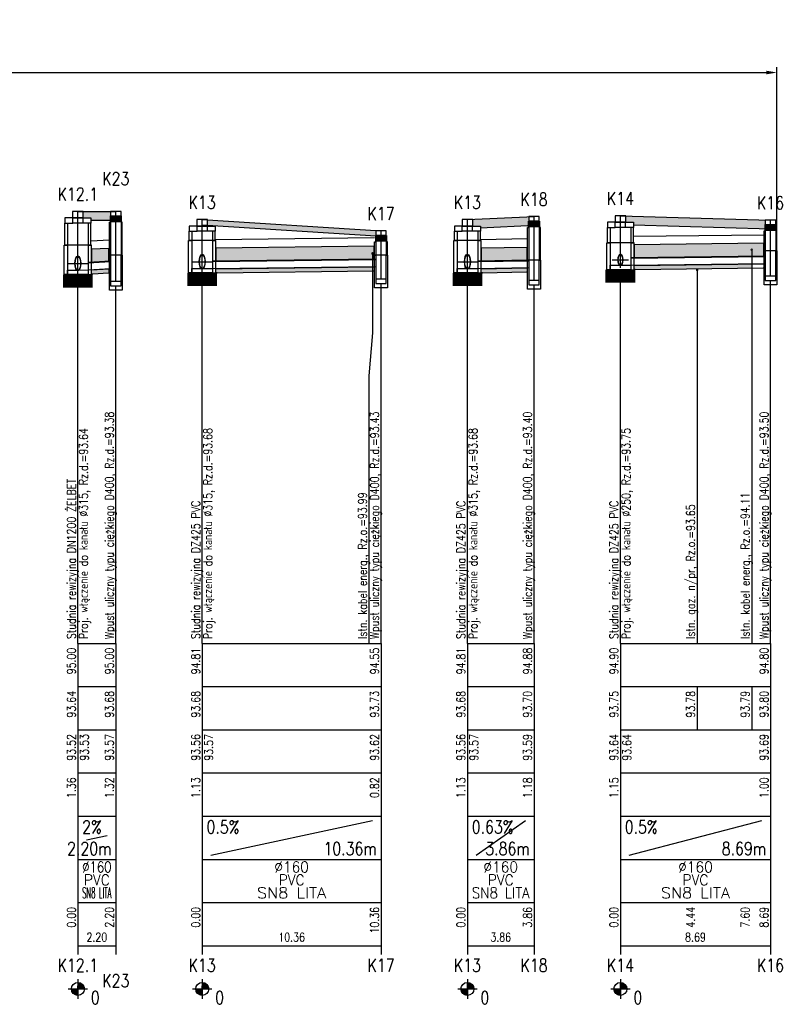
# Model space of a CAD drawing. Header units: millimetres. Extents: x 486 to 2078, y -150 to 500.
# Tile 3 of 6: x 995 to 1172, y 130 to 358. Entities that reach past the tile are written whole.
import ezdxf
from ezdxf.enums import TextEntityAlignment as Align
from ezdxf.lldxf.tags import DXFTag

# ---------------------------------------------------------------- set-up
doc = ezdxf.new("R2010")
doc.units = ezdxf.units.MM
doc.header["$LTSCALE"] = 5
doc.layers.add('__RZUTNIA', color=7, linetype='Continuous', plot=False)
for name, color, linetype in [('Liczby', 7, 'Continuous'), ('Linie_odn', 7, 'Continuous'), ('Linie_opisowe', 7, 'Continuous'), ('Linie_tabeli', 7, 'Continuous'), ('Odcinki', 34, 'Continuous'), ('Opis_PZ', 7, 'Continuous'), ('Opis_uzbr_p', 7, 'Continuous'), ('Opis_wl', 7, 'Continuous'), ('Osie', 7, 'Continuous'), ('Podsypki', 7, 'Continuous'), ('Uzbr_podz', 7, 'Continuous'), ('Wezly', 34, 'Continuous')]:
    doc.layers.add(name, color=color, linetype=linetype)
doc.styles.get("Standard").update_dxf_attribs({"font": 'arial.ttf'})
doc.styles.add('Styl13', font='simplex.shx', dxfattribs={"width": 0.8})
doc.styles.add('Styl15', font='simplex.shx', dxfattribs={"width": 0.8})
doc.styles.add('Styl17', font='simplex.shx', dxfattribs={"width": 0.8})
doc.styles.add('Styl19', font='simplex.shx', dxfattribs={"width": 0.8})
doc.styles.add('Styl2', font='simplex.shx', dxfattribs={"width": 0.8})
doc.styles.add('Styl3', font='simplex.shx', dxfattribs={"width": 0.8})
doc.styles.add('Styl4', font='simplex.shx', dxfattribs={"width": 0.8})
doc.styles.add('Styl5', font='simplex.shx', dxfattribs={"width": 0.8})
doc.styles.add('Styl6', font='simplex.shx', dxfattribs={"width": 0.8})
doc.styles.add('Styl7', font='simplex.shx', dxfattribs={"width": 0.8})
tags = doc.linetypes.add('DASHDOT', pattern=[20, 10, -5, 0, -5]).pattern_tags.tags
tags[10:11] = [DXFTag(74, 4), DXFTag(75, 0), DXFTag(340, '0'), DXFTag(46, 0.0), DXFTag(50, 0.0), DXFTag(44, 0.0), DXFTag(45, 0.0)]
tags[8:9] = [DXFTag(74, 4), DXFTag(75, 0), DXFTag(340, '0'), DXFTag(46, 0.0), DXFTag(50, 0.0), DXFTag(44, 0.0), DXFTag(45, 0.0)]
tags[6:7] = [DXFTag(74, 4), DXFTag(75, 0), DXFTag(340, '0'), DXFTag(46, 0.0), DXFTag(50, 0.0), DXFTag(44, 0.0), DXFTag(45, 0.0)]
tags[4:5] = [DXFTag(74, 4), DXFTag(75, 0), DXFTag(340, '0'), DXFTag(46, 0.0), DXFTag(50, 0.0), DXFTag(44, 0.0), DXFTag(45, 0.0)]
doc.dimstyles.new('ISO-25', dxfattribs={"dimtxt": 2.5, "dimasz": 2.5, "dimexe": 1.25, "dimexo": 0.625, "dimtad": 1, "dimtxsty": 'Standard', "dimcen": 2.5, "dimadec": 0, "dimazin": 0, "dimtfac": 1, "dimtmove": 0, "dimatfit": 3, "dimfxl": 0, "dimarcsym": 0})

# ---------------------------------------------------------------- blocks, each defined once
blk = doc.blocks.new('*D100')
at = {"layer": '__RZUTNIA', "color": 0, "lineweight": -2}
for p, q in [((587.95, 300.61), (587.95, 347.11)), ((1170.59, 300.61), (1170.59, 347.11)), ((590.45, 345.86), (1168.09, 345.86))]:
    blk.add_line(p, q, dxfattribs=at)
at = {"layer": '__RZUTNIA', "color": 0}
for points in [[(590.45, 346.28), (590.45, 345.44), (587.95, 345.86)], [(1168.09, 346.28), (1168.09, 345.44), (1170.59, 345.86)]]:
    blk.add_solid(points, dxfattribs=at)
at = {"layer": 'Defpoints', "color": 0}
for p in [(1170.59, 345.86), (587.95, 299.99), (1170.59, 299.99)]:
    blk.add_point(p, dxfattribs=at)
at = {"layer": '__RZUTNIA', "color": 0, "insert": (879.27, 348.1), "char_height": 2.5, "attachment_point": 5}
blk.add_mtext('Instalacja doziemna wewnętrzna kanalizacji deszczowej', dxfattribs=at)

msp = doc.modelspace()

# ---------------------------------------------------------------- hatches: boundary and pattern name
at = {"layer": 'Linie_tabeli'}
h = msp.add_hatch(dxfattribs=at)
h.set_pattern_fill('AR-SAND', color=3, scale=0.01)
h.set_pattern_definition([(37.5, (0, -143.25912), (-0.01600031, 0.48941324), [0, -0.38608, 0, -0.4318, 0, -0.41275]), (7.5, (0, -143.2591), (0.4495233, 0.7168251), [0, -0.20828, 0, -0.34798, 0, -0.13335]), (327.5, (-0.3124, -143.2591), (0.79099237, 0.00143718), [0, -0.127, 0, -0.4572, 0, -0.5969]), (317.5, (-0.3124, -143.2591), (0.76355645, 0.22292932), [0, -0.0635, 0, -0.29972, 0, -0.3429])])
h.paths.add_polyline_path([(586.697, 314.166), (587.939, 314.166), (581.364, 314.613), (581.364, 313.198), (583.114, 313.198), (583.114, 312.494), (584.947, 312.369), (584.947, 312.665), (586.697, 312.665)])
h.paths.add_polyline_path([(593.573, 313.698), (594.823, 313.698), (589.197, 314.08), (589.197, 312.665), (590.947, 312.665), (590.947, 311.962), (591.823, 311.902), (591.823, 312.198), (593.573, 312.198)])
h.paths.add_polyline_path([(596.073, 313.652), (596.073, 312.198), (597.823, 312.198), (597.823, 311.587), (642.91, 309.91), (642.91, 310.298), (644.66, 310.298), (644.66, 311.845)])
h.paths.add_polyline_path([(718.225, 310.662), (718.225, 311.198), (719.975, 311.198), (719.975, 312.683), (647.16, 311.813), (647.16, 310.298), (648.91, 310.298), (648.91, 309.834)])
h.paths.add_polyline_path([(781.334, 313.198), (781.334, 314.198), (780.134, 314.198), (780.134, 315.148), (721.225, 312.698), (722.475, 312.698), (722.475, 311.198), (724.225, 311.198), (724.225, 310.823)])
h.paths.add_polyline_path([(846.46, 314.063), (848.21, 314.063), (848.21, 315.515), (801.334, 313.698), (802.584, 313.698), (802.584, 312.198), (804.334, 312.198), (804.334, 311.815), (846.46, 313.447)])
h.paths.add_polyline_path([(920.6, 316.32), (920.6, 316.936), (922.35, 316.936), (922.35, 318.388), (849.462, 315.563), (850.71, 315.563), (850.71, 314.063), (852.46, 314.063), (852.46, 313.68)])
h.paths.add_polyline_path([(943.257, 318.198), (942.057, 318.198), (942.057, 319.152), (923.605, 318.436), (924.85, 318.436), (924.85, 316.936), (926.6, 316.936), (926.6, 316.553), (943.257, 317.198)])
h.paths.add_polyline_path([(988.693, 316.698), (988.693, 317.698), (987.493, 317.698), (987.493, 318.55), (963.258, 315.563), (964.507, 315.563), (964.507, 314.063), (966.257, 314.063), (966.257, 313.933)])
h.paths.add_polyline_path([(1016.281, 313.698), (1009.943, 313.698), (1009.943, 312.198), (1011.693, 312.198), (1011.693, 311.698), (1017.481, 311.698), (1017.481, 312.698), (1016.281, 312.698)])
h.paths.add_polyline_path([(1038.731, 311.72), (1038.731, 310.521), (1078.904, 307.999), (1078.904, 308.198), (1077.703, 308.198), (1077.703, 309.274)])
h.paths.add_polyline_path([(1114.33, 311.498), (1113.129, 311.498), (1113.129, 312.444), (1098.904, 311.798), (1100.153, 311.798), (1100.153, 310.298), (1101.904, 310.298), (1101.904, 309.934), (1114.33, 310.498)])
h.paths.add_polyline_path([(1135.579, 312.662), (1135.579, 311.198), (1137.33, 311.198), (1137.33, 310.612), (1169.089, 309.698), (1169.089, 310.698), (1167.889, 310.698), (1167.889, 311.733)])
h = msp.add_hatch(dxfattribs=at)
h.set_pattern_fill('AR-SAND', scale=0.02)
h.set_pattern_definition([(37.5, (0, -143.2591), (-0.03200063, 0.97882647), [0, -0.77216, 0, -0.8636, 0, -0.8255]), (7.5, (0, -143.2591), (0.8990466, 1.4336502), [0, -0.41656, 0, -0.69596, 0, -0.2667]), (327.5, (-0.6248, -143.2591), (1.58198474, 0.00287437), [0, -0.254, 0, -0.9144, 0, -1.1938]), (317.5, (-0.6248, -143.2591), (1.5271129, 0.4458586), [0, -0.127, 0, -0.59944, 0, -0.6858])])
h.paths.add_polyline_path([(584.397, 306.326), (583.282, 306.317), (583.282, 303.318), (584.397, 303.327)])
h.paths.add_polyline_path([(591.655, 306.38), (591.115, 306.376), (591.115, 303.377), (591.655, 303.381)])
h.paths.add_polyline_path([(642.743, 306.763), (597.991, 306.428), (597.991, 305.898), (597.991, 305.898), (597.991, 303.428), (642.743, 303.763), (642.743, 303.764), (597.991, 303.428), (597.991, 303.271), (643.51, 303.612), (643.51, 303.769), (642.743, 303.764), (642.743, 303.763), (597.991, 303.428), (597.991, 303.428), (642.743, 303.764)])
h.paths.add_polyline_path([(642.743, 300.299), (597.991, 299.963), (597.991, 299.097), (598.279, 299.097), (598.279, 298.963), (642.455, 299.299), (642.455, 299.48), (642.743, 299.48)])
h.paths.add_polyline_path([(717.769, 300.076), (717.769, 300.233), (718.057, 300.233), (718.057, 301.076), (649.078, 300.386), (649.078, 299.48), (649.366, 299.48), (649.366, 299.386)])
h.paths.add_polyline_path([(718.057, 306.826), (649.078, 306.136), (649.078, 303.137), (718.057, 303.827)])
h.paths.add_polyline_path([(779.75, 306.827), (724.393, 305.962), (724.393, 302.962), (779.75, 303.827)])
h.paths.add_polyline_path([(770.794, 301.927), (724.393, 301.202), (724.393, 300.233), (724.681, 300.233), (724.681, 300.202), (770.794, 300.929)])
h.paths.add_polyline_path([(779.75, 302.067), (770.794, 301.927), (770.794, 300.929), (779.606, 301.067), (779.75, 301.067)])
h.paths.add_polyline_path([(846.004, 300.121), (846.004, 300.3), (846.292, 300.3), (846.292, 301.121), (804.502, 300.077), (804.502, 300.076), (846.292, 301.121), (846.292, 301.221), (804.502, 300.177), (804.502, 300.077), (846.292, 301.121), (846.292, 301.121), (804.502, 300.076), (804.502, 299.097), (804.79, 299.097), (804.79, 299.076)])
h.paths.add_polyline_path([(846.292, 306.321), (804.502, 305.276), (804.502, 302.277), (846.292, 303.321), (846.292, 303.321), (804.502, 302.276), (804.502, 302.177), (846.292, 303.221), (846.292, 303.321), (804.502, 302.277), (804.502, 302.276), (846.292, 303.321)])
h.paths.add_polyline_path([(920.432, 307.754), (852.628, 306.059), (852.628, 303.06), (920.432, 304.754), (920.432, 304.754), (852.628, 303.059), (852.628, 302.98), (921.2, 304.693), (921.2, 304.773), (852.628, 303.06), (852.628, 303.059), (920.432, 304.754)])
h.paths.add_polyline_path([(884.934, 302.107), (852.628, 301.299), (852.628, 300.3), (852.955, 300.3), (884.934, 301.107)])
h.paths.add_polyline_path([(904.134, 302.587), (884.934, 302.107), (884.934, 301.107), (904.134, 301.591)])
h.paths.add_polyline_path([(914.654, 302.85), (904.134, 302.587), (904.134, 301.591), (914.654, 301.856)])
h.paths.add_polyline_path([(920.432, 302.994), (914.654, 302.85), (914.654, 301.856), (920.144, 301.994), (920.144, 302.153), (920.432, 302.153)])
h.paths.add_polyline_path([(935.334, 303.367), (926.768, 303.152), (926.768, 302.153), (927.095, 302.153), (935.334, 302.366)])
h.paths.add_polyline_path([(941.673, 303.525), (935.334, 303.367), (935.334, 302.366), (941.529, 302.525), (941.673, 302.525)])
h.paths.add_polyline_path([(941.673, 308.285), (935.334, 308.127), (935.334, 305.127), (941.673, 305.286)])
h.paths.add_polyline_path([(935.334, 308.127), (926.768, 307.912), (926.768, 304.913), (935.334, 305.127)])
h.paths.add_polyline_path([(970.257, 306.68), (966.425, 306.297), (966.425, 303.297), (970.257, 303.68)])
h.paths.add_polyline_path([(987.109, 308.365), (970.257, 306.68), (970.257, 303.68), (987.109, 305.365)])
h.paths.add_polyline_path([(986.965, 302.605), (987.109, 302.605), (987.109, 303.605), (970.257, 301.92), (970.257, 300.899)])
h.paths.add_polyline_path([(970.257, 300.899), (970.257, 301.92), (966.425, 301.537), (966.425, 300.537), (966.713, 300.537)])
h.paths.add_polyline_path([(1015.897, 305.137), (1011.861, 304.935), (1011.861, 301.936), (1015.897, 302.137), (1015.897, 302.137), (1011.861, 301.935), (1011.861, 301.856), (1015.981, 302.061), (1015.981, 302.141), (1011.861, 301.936), (1011.861, 301.935), (1015.897, 302.137)])
h.paths.add_polyline_path([(1015.897, 300.377), (1011.861, 300.176), (1011.861, 300.175), (1015.897, 300.377), (1015.981, 300.381), (1015.981, 300.461), (1011.861, 300.256), (1011.861, 300.176), (1015.897, 300.377), (1015.897, 300.377), (1011.861, 300.175), (1011.861, 299.175), (1012.149, 299.175), (1015.753, 299.377), (1015.897, 299.377)])
h.paths.add_polyline_path([(1077.32, 305.658), (1040.649, 305.199), (1040.649, 302.2), (1077.32, 302.658)])
h.paths.add_polyline_path([(1076.921, 300.893), (1040.649, 300.439), (1040.649, 299.48), (1040.937, 299.48), (1040.937, 299.439), (1076.921, 299.895)])
h.paths.add_polyline_path([(1112.745, 305.376), (1102.072, 305.209), (1102.072, 302.209), (1112.745, 302.376)])
h.paths.add_polyline_path([(1112.745, 300.616), (1102.072, 300.449), (1102.072, 299.48), (1102.36, 299.48), (1102.36, 299.449), (1112.601, 299.616), (1112.745, 299.616)])
h.paths.add_polyline_path([(1164.73, 301.533), (1137.497, 301.193), (1137.497, 301.192), (1164.73, 301.534), (1164.73, 301.613), (1137.497, 301.273), (1137.497, 301.193), (1164.73, 301.533), (1164.73, 301.534), (1137.497, 301.192), (1137.497, 300.233), (1137.785, 300.233), (1137.785, 300.192), (1164.73, 300.535)])
edge = h.paths.add_edge_path()
edge.add_line((1167.505, 306.328), (1137.497, 305.953))
edge.add_line((1137.497, 305.953), (1137.497, 302.953))
edge.add_line((1137.497, 302.953), (1164.73, 303.294))
edge.add_line((1164.73, 303.294), (1164.73, 304.548))
edge.add_ellipse((1164.73, 304.798), major_axis=(0, -0.25), ratio=0.4, start_angle=0, end_angle=360)
edge.add_line((1164.73, 304.528), (1164.73, 303.294))
edge.add_line((1164.73, 303.294), (1167.505, 303.328))
edge.add_line((1167.505, 303.328), (1167.505, 306.328))

# ---------------------------------------------------------------- linework, layer by layer
at = {"layer": 'Liczby'}
for p, q in [((1007.421, 132.903), (1009.965, 134.493)), ((1007.48, 132.816), (1009.907, 134.58)), ((1007.544, 132.734), (1009.842, 134.662)), ((1007.614, 132.656), (1009.772, 134.74)), ((1007.689, 132.583), (1009.697, 134.813)), ((1007.77, 132.516), (1009.617, 134.88)), ((1007.854, 132.454), (1009.532, 134.942)), ((1007.943, 132.399), (1009.443, 134.997)), ((1008.036, 132.35), (1009.351, 135.046)), ((1008.131, 132.307), (1009.255, 135.089)), ((1008.23, 132.271), (1009.157, 135.125)), ((1008.33, 132.243), (1009.056, 135.153)), ((1008.433, 132.221), (1008.954, 135.175)), ((1008.536, 132.206), (1008.85, 135.19)), ((1008.641, 132.199), (1008.745, 135.197)), ((1008.693, 135.948), (1008.693, 131.448)), ((1036.209, 132.903), (1038.753, 134.493)), ((1036.268, 132.816), (1038.695, 134.58)), ((1036.332, 132.734), (1038.63, 134.662)), ((1036.402, 132.656), (1038.56, 134.74)), ((1036.478, 132.583), (1038.485, 134.813)), ((1036.558, 132.516), (1038.405, 134.88)), ((1036.642, 132.454), (1038.32, 134.942)), ((1036.731, 132.399), (1038.231, 134.997)), ((1036.824, 132.35), (1038.139, 135.046)), ((1036.919, 132.307), (1038.043, 135.089)), ((1037.018, 132.271), (1037.945, 135.125)), ((1037.118, 132.243), (1037.844, 135.153)), ((1037.221, 132.221), (1037.742, 135.175)), ((1037.324, 132.206), (1037.638, 135.19)), ((1037.429, 132.199), (1037.534, 135.197)), ((1037.481, 135.948), (1037.481, 131.448)), ((1097.632, 132.903), (1100.176, 134.493)), ((1097.69, 132.816), (1100.117, 134.58)), ((1097.755, 132.734), (1100.053, 134.662)), ((1097.825, 132.656), (1099.983, 134.74)), ((1097.9, 132.583), (1099.907, 134.813)), ((1097.98, 132.516), (1099.827, 134.88)), ((1098.065, 132.454), (1099.743, 134.942)), ((1098.154, 132.399), (1099.654, 134.997)), ((1098.246, 132.35), (1099.561, 135.046)), ((1098.342, 132.307), (1099.466, 135.089)), ((1098.44, 132.271), (1099.367, 135.125)), ((1098.541, 132.243), (1099.267, 135.153)), ((1098.643, 132.221), (1099.164, 135.175)), ((1098.747, 132.206), (1099.061, 135.19)), ((1098.851, 132.199), (1098.956, 135.197)), ((1098.904, 135.948), (1098.904, 131.448)), ((1133.057, 132.903), (1135.602, 134.493)), ((1133.116, 132.816), (1135.543, 134.58)), ((1133.18, 132.734), (1135.479, 134.662)), ((1133.25, 132.656), (1135.409, 134.74)), ((1133.326, 132.583), (1135.333, 134.813)), ((1133.406, 132.516), (1135.253, 134.88)), ((1133.491, 132.454), (1135.168, 134.942)), ((1133.58, 132.399), (1135.08, 134.997)), ((1133.672, 132.35), (1134.987, 135.046)), ((1133.768, 132.307), (1134.891, 135.089)), ((1133.866, 132.271), (1134.793, 135.125)), ((1133.967, 132.243), (1134.692, 135.153)), ((1134.069, 132.221), (1134.59, 135.175)), ((1134.173, 132.206), (1134.486, 135.19)), ((1134.277, 132.199), (1134.382, 135.197)), ((1134.33, 135.948), (1134.33, 131.448)), ((1006.443, 133.698), (1010.943, 133.698)), ((1007.197, 133.593), (1010.189, 133.803)), ((1007.208, 133.489), (1010.178, 133.907)), ((1007.226, 133.386), (1010.16, 134.01)), ((1007.251, 133.285), (1010.135, 134.111)), ((1007.284, 133.185), (1010.103, 134.211)), ((1007.323, 133.088), (1010.063, 134.308)), ((1007.369, 132.994), (1010.018, 134.402)), ((1035.231, 133.698), (1039.731, 133.698)), ((1035.985, 133.593), (1038.978, 133.803)), ((1035.996, 133.489), (1038.967, 133.907)), ((1036.014, 133.386), (1038.948, 134.01)), ((1036.039, 133.285), (1038.923, 134.111)), ((1036.072, 133.185), (1038.891, 134.211)), ((1036.111, 133.088), (1038.852, 134.308)), ((1036.157, 132.994), (1038.806, 134.402)), ((1096.654, 133.698), (1101.154, 133.698)), ((1097.407, 133.593), (1100.4, 133.803)), ((1097.418, 133.489), (1100.389, 133.907)), ((1097.437, 133.386), (1100.371, 134.01)), ((1097.462, 133.285), (1100.346, 134.111)), ((1097.494, 133.185), (1100.313, 134.211)), ((1097.533, 133.088), (1100.274, 134.308)), ((1097.579, 132.994), (1100.228, 134.402)), ((1132.08, 133.698), (1136.58, 133.698)), ((1132.833, 133.593), (1135.826, 133.803)), ((1132.844, 133.489), (1135.815, 133.907)), ((1132.862, 133.386), (1135.797, 134.01)), ((1132.888, 133.285), (1135.771, 134.111)), ((1132.92, 133.185), (1135.739, 134.211)), ((1132.959, 133.088), (1135.7, 134.308)), ((1133.005, 132.994), (1135.654, 134.402))]:
    msp.add_line(p, q, dxfattribs=at)
for centre in [(1008.693, 133.698), (1037.481, 133.698), (1098.903, 133.698), (1134.329, 133.698)]:
    msp.add_circle(centre, 1.5, dxfattribs=at)
at = {"layer": 'Linie_odn'}
for points in [[(1008.693, 213.698), (1008.693, 299.079)], [(1037.481, 213.698), (1037.481, 299.462)], [(1098.904, 213.698), (1098.904, 299.462)], [(1134.33, 213.698), (1134.33, 300.209)], [(1017.481, 213.698), (1017.481, 296.498)], [(1078.904, 213.698), (1078.904, 296.998)], [(1114.33, 213.698), (1114.33, 296.698)], [(1169.089, 213.698), (1169.089, 297.698)]]:
    msp.add_lwpolyline(points, dxfattribs=at)
at = {"layer": 'Linie_opisowe', "color": 1}
msp.add_line((1164.73, 304.798), (1164.73, 213.698), dxfattribs=at)
at = {"layer": 'Linie_opisowe', "color": 2}
msp.add_line((1152.09, 300.198), (1152.09, 213.698), dxfattribs=at)
at = {"layer": 'Linie_opisowe', "color": 1}
msp.add_lwpolyline([(1076.921, 303.722), (1076.921, 285.618), (1076.104, 275.618), (1076.104, 213.698)], dxfattribs=at)
msp.add_ellipse((1076.921, 303.972), major_axis=(0, -0.25), ratio=0.4, dxfattribs=at)
at = {"layer": 'Linie_tabeli', "color": 3, "linetype": 'DASHDOT', "ltscale": 0.09}
for p, q in [((1137.329, 307.951), (1167.589, 308.323)), ((1011.693, 306.927), (1015.981, 307.144)), ((1040.481, 307.197), (1077.403, 307.684)), ((1101.903, 307.206), (1112.829, 307.4))]:
    msp.add_line(p, q, dxfattribs=at)
at = {"layer": 'Linie_tabeli'}
for p, q in [((1008.693, 213.698), (1017.481, 213.698)), ((1008.693, 213.698), (1008.693, 143.698)), ((1008.693, 213.698), (1008.693, 173.698)), ((1017.481, 213.698), (1017.481, 143.698)), ((1017.481, 213.698), (1017.481, 173.698)), ((1037.481, 213.698), (1078.904, 213.698)), ((1037.481, 213.698), (1037.481, 143.698)), ((1037.481, 213.698), (1037.481, 173.698)), ((1078.904, 213.698), (1078.904, 143.698)), ((1078.904, 213.698), (1078.904, 173.698)), ((1098.904, 213.698), (1114.33, 213.698)), ((1098.904, 213.698), (1098.904, 143.698)), ((1098.904, 213.698), (1098.904, 173.698)), ((1114.33, 213.698), (1114.33, 143.698)), ((1114.33, 213.698), (1114.33, 173.698)), ((1134.33, 213.698), (1169.089, 213.698)), ((1134.33, 213.698), (1134.33, 143.698)), ((1134.33, 213.698), (1134.33, 173.698)), ((1169.089, 213.698), (1169.089, 143.698)), ((1169.089, 213.698), (1169.089, 173.698)), ((1008.693, 203.698), (1017.481, 203.698)), ((1037.481, 203.698), (1078.904, 203.698)), ((1098.904, 203.698), (1114.33, 203.698)), ((1134.33, 203.698), (1169.089, 203.698)), ((1152.09, 203.698), (1152.09, 193.698)), ((1164.73, 203.698), (1164.73, 193.698)), ((1008.693, 193.698), (1017.481, 193.698)), ((1037.481, 193.698), (1078.904, 193.698)), ((1098.904, 193.698), (1114.33, 193.698)), ((1134.33, 193.698), (1169.089, 193.698)), ((1008.693, 183.698), (1017.481, 183.698)), ((1037.481, 183.698), (1078.904, 183.698)), ((1098.904, 183.698), (1114.33, 183.698)), ((1134.33, 183.698), (1169.089, 183.698)), ((1008.693, 173.698), (1017.481, 173.698)), ((1008.693, 173.698), (1008.693, 163.698)), ((1017.481, 173.698), (1017.481, 163.698)), ((1037.481, 173.698), (1078.904, 173.698)), ((1037.481, 173.698), (1037.481, 163.698)), ((1078.904, 173.698), (1078.904, 163.698)), ((1098.904, 173.698), (1114.33, 173.698)), ((1098.904, 173.698), (1098.904, 163.698)), ((1114.33, 173.698), (1114.33, 163.698)), ((1134.33, 173.698), (1169.089, 173.698)), ((1134.33, 173.698), (1134.33, 163.698)), ((1169.089, 173.698), (1169.089, 163.698)), ((1039.481, 164.698), (1076.904, 172.698)), ((1100.904, 164.698), (1112.33, 172.698)), ((1136.33, 164.698), (1167.089, 172.698)), ((1010.693, 168.198), (1015.481, 169.198)), ((1008.693, 163.698), (1017.481, 163.698)), ((1017.481, 163.698), (1017.481, 153.698)), ((1037.481, 163.698), (1078.904, 163.698)), ((1078.904, 163.698), (1078.904, 153.698)), ((1098.904, 163.698), (1114.33, 163.698)), ((1114.33, 163.698), (1114.33, 153.698)), ((1134.33, 163.698), (1169.089, 163.698)), ((1169.089, 163.698), (1169.089, 153.698)), ((1008.693, 153.698), (1017.481, 153.698)), ((1008.693, 153.698), (1008.693, 141.698)), ((1017.481, 153.698), (1017.481, 141.698)), ((1037.481, 153.698), (1078.904, 153.698)), ((1037.481, 153.698), (1037.481, 141.698)), ((1078.904, 153.698), (1078.904, 141.698)), ((1098.904, 153.698), (1114.33, 153.698)), ((1098.904, 153.698), (1098.904, 141.698)), ((1114.33, 153.698), (1114.33, 141.698)), ((1134.33, 153.698), (1169.089, 153.698)), ((1134.33, 153.698), (1134.33, 141.698)), ((1169.089, 153.698), (1169.089, 141.698)), ((1008.693, 143.698), (1017.481, 143.698)), ((1037.481, 143.698), (1078.904, 143.698)), ((1098.904, 143.698), (1114.33, 143.698)), ((1134.33, 143.698), (1169.089, 143.698))]:
    msp.add_line(p, q, dxfattribs=at)
at = {"layer": 'Linie_tabeli', "color": 3}
for points in [[(1008.693, 313.698), (1017.481, 313.698)], [(1098.904, 311.798), (1114.33, 312.498)], [(1134.33, 312.698), (1169.089, 311.698)], [(1011.693, 311.698), (1017.481, 311.698)], [(1037.481, 311.798), (1078.904, 309.198)], [(1037.481, 310.599), (1078.904, 307.999)], [(1101.904, 309.934), (1114.33, 310.498)], [(1137.33, 310.612), (1169.089, 309.698)]]:
    msp.add_lwpolyline(points, dxfattribs=at)
at = {"layer": 'Odcinki'}
for points in [[(1136.73, 302.863), (1167.889, 303.252), (1167.889, 303.332), (1136.73, 302.943)], [(1011.093, 301.817), (1016.281, 302.076), (1016.281, 302.156), (1011.093, 301.897)], [(1039.881, 302.11), (1077.704, 302.583), (1077.704, 302.663), (1039.881, 302.19)], [(1039.881, 300.51), (1077.704, 300.983), (1077.704, 300.903), (1039.881, 300.43)], [(1101.304, 302.117), (1113.13, 302.302), (1113.13, 302.382), (1101.304, 302.197)], [(1136.73, 301.263), (1167.889, 301.652), (1167.889, 301.572), (1136.73, 301.183)], [(1011.093, 300.217), (1016.281, 300.476), (1016.281, 300.396), (1011.093, 300.137)], [(1101.304, 300.517), (1113.13, 300.702), (1113.13, 300.622), (1101.304, 300.437)]]:
    msp.add_lwpolyline(points, close=True, dxfattribs=at)
at = {"layer": 'Opis_wl'}
for centre, major_axis, ratio in [((1008.693, 301.672), (0, -1.733), 0.4000001), ((1008.693, 301.672), (0, -1.575), 0.4), ((1037.481, 302.055), (0, -1.733), 0.4000001), ((1037.481, 302.055), (0, -1.575), 0.4), ((1098.904, 302.055), (0, -1.733), 0.4000001), ((1098.904, 302.055), (0, -1.575), 0.4), ((1134.33, 302.483), (0, -1.375), 0.4), ((1134.33, 302.483), (0, -1.25), 0.4)]:
    msp.add_ellipse(centre, major_axis=major_axis, ratio=ratio, dxfattribs=at)
at = {"layer": 'Osie'}
for p, q in [((1008.693, 300.097), (1008.693, 313.698)), ((1017.481, 297.498), (1017.481, 313.698)), ((1114.33, 297.698), (1114.33, 312.498)), ((1134.33, 301.233), (1134.33, 312.698)), ((1037.481, 300.48), (1037.481, 311.798)), ((1098.904, 300.48), (1098.904, 311.798)), ((1169.089, 298.698), (1169.089, 311.698)), ((1078.904, 297.998), (1078.904, 309.198)), ((1008.693, 299.309), (1008.693, 304.034)), ((1037.481, 299.692), (1037.481, 304.417)), ((1098.904, 299.692), (1098.904, 304.417)), ((1134.33, 300.608), (1134.33, 304.358)), ((1006.331, 301.672), (1011.056, 301.672)), ((1035.119, 302.055), (1039.844, 302.055)), ((1096.541, 302.055), (1101.266, 302.055)), ((1132.455, 302.483), (1136.205, 302.483))]:
    msp.add_line(p, q, dxfattribs=at)
at = {"layer": 'Osie', "color": 2}
for p, q in [((1151.85, 300.198), (1152.33, 300.198)), ((1152.09, 299.958), (1152.09, 300.438))]:
    msp.add_line(p, q, dxfattribs=at)
at = {"layer": 'Podsypki'}
for points in [[(1040.649, 302.199), (1077.32, 302.658), (1077.32, 305.658), (1040.649, 305.199)], [(1137.497, 302.953), (1167.505, 303.328), (1167.505, 306.328), (1137.497, 305.953)], [(1011.861, 301.935), (1015.897, 302.137), (1015.897, 305.137), (1011.861, 304.935)], [(1102.072, 302.209), (1112.745, 302.376), (1112.745, 305.376), (1102.072, 305.209)], [(1040.649, 300.439), (1077.32, 300.898), (1077.32, 299.898), (1077.176, 299.898), (1077.176, 299.898), (1040.937, 299.439), (1040.937, 299.48), (1040.649, 299.48)], [(1137.497, 301.192), (1167.505, 301.568), (1167.505, 300.568), (1167.361, 300.568), (1167.361, 300.568), (1137.785, 300.192), (1137.785, 300.233), (1137.497, 300.233)], [(1011.861, 300.175), (1015.897, 300.377), (1015.897, 299.377), (1015.753, 299.377), (1015.753, 299.377), (1012.149, 299.175), (1012.149, 299.175), (1011.861, 299.175)], [(1102.072, 300.449), (1112.745, 300.616), (1112.745, 299.616), (1112.601, 299.616), (1112.601, 299.616), (1102.36, 299.449), (1102.36, 299.48), (1102.072, 299.48)]]:
    msp.add_lwpolyline(points, close=True, dxfattribs=at)
at = {"layer": 'Uzbr_podz', "color": 1}
msp.add_ellipse((1164.73, 304.798), major_axis=(0, -0.25), ratio=0.4, dxfattribs=at)
at = {"layer": 'Uzbr_podz', "color": 2}
for major_axis, ratio in [((0, -0.168), 0.3988095), ((0, -0.16), 0.4)]:
    msp.add_ellipse((1152.09, 300.198), major_axis=major_axis, ratio=ratio, dxfattribs=at)
at = {"layer": 'Wezly'}
for p, q in [((1009.893, 312.198), (1007.493, 312.198)), ((1009.893, 310.998), (1007.493, 310.998)), ((1038.681, 310.298), (1036.281, 310.298)), ((1100.104, 310.298), (1097.704, 310.298)), ((1135.53, 311.198), (1133.13, 311.198)), ((1038.681, 309.098), (1036.281, 309.098)), ((1100.104, 309.098), (1097.704, 309.098)), ((1135.53, 309.998), (1133.13, 309.998)), ((1011.333, 305.898), (1006.053, 305.898)), ((1040.121, 306.998), (1034.841, 306.998)), ((1101.544, 306.998), (1096.264, 306.998)), ((1136.97, 306.398), (1131.69, 306.398)), ((1018.681, 303.598), (1016.281, 303.598)), ((1080.104, 303.598), (1077.704, 303.598)), ((1170.289, 304.598), (1167.889, 304.598)), ((1115.53, 302.398), (1113.13, 302.398))]:
    msp.add_line(p, q, dxfattribs=at)
for points in [[(1007.443, 312.198), (1009.943, 312.198), (1009.943, 313.698), (1007.443, 313.698)], [(1016.281, 312.698), (1018.681, 312.698), (1018.681, 313.698), (1016.281, 313.698)], [(1113.129, 311.498), (1115.529, 311.498), (1115.529, 312.498), (1113.129, 312.498)], [(1133.079, 311.198), (1135.579, 311.198), (1135.579, 312.698), (1133.079, 312.698)], [(1007.493, 312.198), (1005.693, 312.198), (1005.693, 310.998), (1007.493, 310.998)], [(1006.293, 305.898), (1005.693, 305.898), (1005.693, 310.998), (1006.293, 310.998)], [(1009.893, 312.198), (1011.693, 312.198), (1011.693, 310.998), (1009.893, 310.998)], [(1011.093, 305.898), (1011.693, 305.898), (1011.693, 310.998), (1011.093, 310.998)], [(1016.281, 303.598), (1015.981, 303.598), (1015.981, 311.198), (1016.281, 311.198)], [(1018.681, 303.598), (1018.981, 303.598), (1018.981, 311.198), (1018.681, 311.198)], [(1036.281, 310.298), (1034.481, 310.298), (1034.481, 309.098), (1036.281, 309.098)], [(1036.231, 310.298), (1038.731, 310.298), (1038.731, 311.798), (1036.231, 311.798)], [(1038.681, 310.298), (1040.481, 310.298), (1040.481, 309.098), (1038.681, 309.098)], [(1097.704, 310.298), (1095.904, 310.298), (1095.904, 309.098), (1097.704, 309.098)], [(1097.653, 310.298), (1100.153, 310.298), (1100.153, 311.798), (1097.653, 311.798)], [(1100.104, 310.298), (1101.904, 310.298), (1101.904, 309.098), (1100.104, 309.098)], [(1133.13, 311.198), (1131.33, 311.198), (1131.33, 309.998), (1133.13, 309.998)], [(1135.53, 311.198), (1137.33, 311.198), (1137.33, 309.998), (1135.53, 309.998)], [(1167.889, 310.698), (1170.289, 310.698), (1170.289, 311.698), (1167.889, 311.698)], [(1035.081, 306.998), (1034.481, 306.998), (1034.481, 309.098), (1035.081, 309.098)], [(1039.881, 306.998), (1040.481, 306.998), (1040.481, 309.098), (1039.881, 309.098)], [(1077.703, 308.198), (1080.103, 308.198), (1080.103, 309.198), (1077.703, 309.198)], [(1096.503, 306.998), (1095.903, 306.998), (1095.903, 309.098), (1096.503, 309.098)], [(1101.303, 306.998), (1101.903, 306.998), (1101.903, 309.098), (1101.303, 309.098)], [(1113.129, 302.398), (1112.829, 302.398), (1112.829, 309.998), (1113.129, 309.998)], [(1115.529, 302.398), (1115.829, 302.398), (1115.829, 309.998), (1115.529, 309.998)], [(1131.929, 306.398), (1131.329, 306.398), (1131.329, 309.998), (1131.929, 309.998)], [(1136.729, 306.398), (1137.329, 306.398), (1137.329, 309.998), (1136.729, 309.998)], [(1167.889, 304.598), (1167.589, 304.598), (1167.589, 309.198), (1167.889, 309.198)], [(1170.289, 304.598), (1170.589, 304.598), (1170.589, 309.198), (1170.289, 309.198)], [(1006.293, 299.079), (1005.525, 299.079), (1005.525, 305.898), (1006.293, 305.898)], [(1011.093, 299.079), (1011.861, 299.079), (1011.861, 305.898), (1011.093, 305.898)], [(1035.081, 299.462), (1034.313, 299.462), (1034.313, 306.998), (1035.081, 306.998)], [(1039.881, 299.462), (1040.649, 299.462), (1040.649, 306.998), (1039.881, 306.998)], [(1077.703, 303.598), (1077.403, 303.598), (1077.403, 306.698), (1077.703, 306.698)], [(1080.103, 303.598), (1080.403, 303.598), (1080.403, 306.698), (1080.103, 306.698)], [(1096.503, 299.462), (1095.735, 299.462), (1095.735, 306.998), (1096.503, 306.998)], [(1101.303, 299.462), (1102.071, 299.462), (1102.071, 306.998), (1101.303, 306.998)], [(1131.929, 300.209), (1131.161, 300.209), (1131.161, 306.398), (1131.929, 306.398)], [(1136.729, 300.209), (1137.497, 300.209), (1137.497, 306.398), (1136.729, 306.398)], [(1017.481, 296.498), (1018.681, 296.498), (1018.681, 303.598), (1018.781, 303.598), (1018.981, 303.598), (1018.981, 295.498), (1017.481, 295.498), (1017.481, 295.498), (1015.981, 295.498), (1015.981, 303.598), (1016.181, 303.598), (1016.281, 303.598), (1016.281, 296.498)], [(1078.904, 296.998), (1080.104, 296.998), (1080.104, 303.598), (1080.204, 303.598), (1080.404, 303.598), (1080.404, 295.998), (1078.904, 295.998), (1078.904, 295.998), (1077.404, 295.998), (1077.404, 303.598), (1077.604, 303.598), (1077.704, 303.598), (1077.704, 296.998)], [(1169.089, 297.698), (1170.289, 297.698), (1170.289, 304.598), (1170.389, 304.598), (1170.589, 304.598), (1170.589, 296.698), (1169.089, 296.698), (1169.089, 296.698), (1167.589, 296.698), (1167.589, 304.598), (1167.789, 304.598), (1167.889, 304.598), (1167.889, 297.698)], [(1114.33, 296.698), (1115.53, 296.698), (1115.53, 302.398), (1115.63, 302.398), (1115.83, 302.398), (1115.83, 295.698), (1114.33, 295.698), (1114.33, 295.698), (1112.83, 295.698), (1112.83, 302.398), (1113.03, 302.398), (1113.13, 302.398), (1113.13, 296.698)], [(1134.33, 300.209), (1131.93, 300.209), (1131.93, 301.233), (1134.33, 301.233), (1136.73, 301.263), (1136.73, 300.209)], [(1008.693, 299.079), (1006.293, 299.079), (1006.293, 300.097), (1008.693, 300.097), (1011.093, 300.217), (1011.093, 299.079)], [(1037.481, 299.462), (1035.081, 299.462), (1035.081, 300.48), (1037.481, 300.48), (1039.881, 300.51), (1039.881, 299.462)], [(1098.904, 299.462), (1096.504, 299.462), (1096.504, 300.48), (1098.904, 300.48), (1101.304, 300.517), (1101.304, 299.462)], [(1167.889, 297.698), (1170.289, 297.698), (1170.289, 298.698), (1167.889, 298.698)], [(1016.281, 296.498), (1018.681, 296.498), (1018.681, 297.498), (1016.281, 297.498)], [(1077.703, 296.998), (1080.103, 296.998), (1080.103, 297.998), (1077.703, 297.998)], [(1113.129, 296.698), (1115.529, 296.698), (1115.529, 297.698), (1113.129, 297.698)]]:
    msp.add_lwpolyline(points, close=True, dxfattribs=at)
for points, const_width in [([(1016.041, 311.948), (1018.921, 311.948)], 1.5), ([(1112.89, 310.748), (1115.77, 310.748)], 1.5), ([(1167.649, 309.948), (1170.529, 309.948)], 1.5), ([(1077.464, 307.448), (1080.344, 307.448)], 1.5), ([(1005.237, 298.079), (1012.149, 298.079)], 2), ([(1034.025, 298.462), (1040.937, 298.462)], 2), ([(1095.448, 298.462), (1102.36, 298.462)], 2), ([(1130.874, 299.209), (1137.786, 299.209)], 2), ([(1005.237, 296.579), (1012.149, 296.579)], 1), ([(1034.025, 296.962), (1040.937, 296.962)], 1), ([(1095.448, 296.962), (1102.36, 296.962)], 1), ([(1130.874, 297.709), (1137.786, 297.709)], 1)]:
    msp.add_lwpolyline(points, dxfattribs=dict(at, const_width=const_width))

# ---------------------------------------------------------------- texts
at = {"layer": 'Liczby', "width": 0.8}
for s, height, style, p in [('K23', 3, 'Styl13', (1017.481, 319.798)), ('K12.1', 3, 'Styl13', (1008.693, 316.198)), ('K13', 3, 'Styl13', (1037.481, 314.298)), ('K13', 3, 'Styl13', (1098.904, 314.298)), ('K18', 3, 'Styl13', (1114.33, 314.998)), ('K14', 3, 'Styl13', (1134.33, 315.198)), ('K16', 3, 'Styl13', (1169.089, 314.198)), ('K17', 3, 'Styl13', (1078.904, 311.698)), ('2.20', 2, 'Styl6', (1013.087, 144.698)), ('10.36', 2, 'Styl6', (1058.192, 144.698)), ('3.86', 2, 'Styl6', (1106.617, 144.698)), ('8.69', 2, 'Styl6', (1151.709, 144.698)), ('K12.1', 3, 'Styl13', (1008.693, 137.698)), ('K13', 3, 'Styl13', (1037.481, 137.698)), ('K17', 3, 'Styl13', (1078.904, 137.698)), ('K13', 3, 'Styl13', (1098.904, 137.698)), ('K18', 3, 'Styl13', (1114.33, 137.698)), ('K14', 3, 'Styl13', (1134.33, 137.698)), ('K16', 3, 'Styl13', (1169.089, 137.698)), ('K23', 3, 'Styl13', (1017.481, 134.098))]:
    msp.add_text(s, height=height, dxfattribs=dict(at, style=style)).set_placement(p, align=Align.CENTER)
for s, style, p in [('95.00', 'Styl2', (1008.193, 212.698)), ('95.00', 'Styl2', (1016.981, 212.698)), ('94.81', 'Styl2', (1036.981, 212.698)), ('94.55', 'Styl2', (1078.404, 212.698)), ('94.81', 'Styl2', (1098.404, 212.698)), ('94.88', 'Styl2', (1113.83, 212.698)), ('94.90', 'Styl2', (1133.83, 212.698)), ('94.80', 'Styl2', (1168.589, 212.698)), ('93.64', 'Styl2', (1008.193, 202.698)), ('93.68', 'Styl2', (1016.981, 202.698)), ('93.68', 'Styl2', (1036.981, 202.698)), ('93.73', 'Styl2', (1078.404, 202.698)), ('93.68', 'Styl2', (1098.404, 202.698)), ('93.70', 'Styl2', (1113.83, 202.698)), ('93.75', 'Styl2', (1133.83, 202.698)), ('93.78', 'Styl3', (1151.59, 202.698)), ('93.79', 'Styl3', (1164.23, 202.698)), ('93.80', 'Styl2', (1168.589, 202.698)), ('93.52', 'Styl2', (1008.193, 192.698)), ('93.53', 'Styl2', (1011.193, 192.698)), ('93.57', 'Styl2', (1016.981, 192.698)), ('93.56', 'Styl2', (1036.981, 192.698)), ('93.57', 'Styl2', (1039.981, 192.698)), ('93.62', 'Styl2', (1078.404, 192.698)), ('93.56', 'Styl2', (1098.404, 192.698)), ('93.57', 'Styl2', (1101.404, 192.698)), ('93.59', 'Styl2', (1113.83, 192.698)), ('93.64', 'Styl2', (1133.83, 192.698)), ('93.64', 'Styl2', (1136.83, 192.698)), ('93.69', 'Styl2', (1168.589, 192.698)), ('1.36', 'Styl2', (1008.193, 182.698)), ('1.32', 'Styl2', (1016.981, 182.698)), ('1.13', 'Styl2', (1036.981, 182.698)), ('0.82', 'Styl2', (1078.404, 182.698)), ('1.13', 'Styl2', (1098.404, 182.698)), ('1.18', 'Styl2', (1113.83, 182.698)), ('1.15', 'Styl2', (1133.83, 182.698)), ('1.00', 'Styl2', (1168.589, 182.698)), ('0.00', 'Styl2', (1008.193, 152.698)), ('2.20', 'Styl2', (1016.981, 152.698)), ('0.00', 'Styl2', (1036.981, 152.698)), ('10.36', 'Styl2', (1078.404, 152.698)), ('0.00', 'Styl2', (1098.404, 152.698)), ('3.86', 'Styl2', (1113.83, 152.698)), ('0.00', 'Styl2', (1133.83, 152.698)), ('4.44', 'Styl3', (1151.59, 152.698)), ('7.60', 'Styl3', (1164.23, 152.698)), ('8.69', 'Styl2', (1168.589, 152.698))]:
    msp.add_text(s, height=2, rotation=90, dxfattribs=dict(at, style=style)).set_placement(p, align=Align.RIGHT)
for s, style, p in [('2%', 'Styl4', (1009.693, 169.698)), ('0.5%', 'Styl4', (1038.481, 169.698)), ('0.63%', 'Styl4', (1099.904, 169.698)), ('0.5%', 'Styl4', (1135.33, 169.698)), ('0', 'Styl7', (1011.693, 130.198)), ('0', 'Styl7', (1040.481, 130.198)), ('0', 'Styl7', (1101.904, 130.198)), ('0', 'Styl7', (1137.33, 130.198))]:
    msp.add_text(s, height=3, dxfattribs=dict(at, style=style)).set_placement(p)
at = {"layer": 'Liczby', "style": 'Styl4', "width": 0.8}
for s, p in [('2.20m', (1016.481, 164.698)), ('10.36m', (1077.904, 164.698)), ('3.86m', (1113.33, 164.698)), ('8.69m', (1168.089, 164.698))]:
    msp.add_text(s, height=3, dxfattribs=at).set_placement(p, align=Align.RIGHT)
at = {"layer": 'Liczby', "style": 'Styl5'}
for s, width, p, p2 in [('%%C160', 0.826365, (1009.693, 160.698), (1016.481, 160.698)), ('%%C160', 0.973913, (1054.192, 160.698), (1062.192, 160.698)), ('%%C160', 0.973913, (1102.617, 160.698), (1110.617, 160.698)), ('%%C160', 0.973913, (1147.709, 160.698), (1155.709, 160.698)), ('PVC', 0.9, (1010.087, 157.698), (1016.087, 157.698)), ('PVC', 0.9, (1055.192, 157.698), (1061.192, 157.698)), ('PVC', 0.9, (1103.617, 157.698), (1109.617, 157.698)), ('PVC', 0.9, (1148.709, 157.698), (1154.709, 157.698)), ('SN8 LITA', 0.40728, (1009.693, 154.698), (1016.481, 154.698)), ('SN8 LITA', 0.96, (1050.192, 154.698), (1066.192, 154.698)), ('SN8 LITA', 0.80556, (1099.904, 154.698), (1113.33, 154.698)), ('SN8 LITA', 0.96, (1143.709, 154.698), (1159.709, 154.698))]:
    msp.add_text(s, height=2.5, dxfattribs=dict(at, width=width)).set_placement(p, p2, align=Align.FIT)
at = {"layer": 'Linie_opisowe', "color": 1, "style": 'Styl19', "width": 0.8}
msp.add_text('Istn. kabel energ., Rz.o.=93.99', height=2, rotation=90, dxfattribs=at).set_placement((1075.604, 214.698))
at = {"layer": 'Opis_PZ', "style": 'Styl15', "width": 0.8}
for s, p in [('Wpust uliczny typu ciężkiego D400, Rz.d.=93.38', (1016.981, 214.698)), ('Wpust uliczny typu ciężkiego D400, Rz.d.=93.43', (1078.404, 214.698)), ('Wpust uliczny typu ciężkiego D400, Rz.d.=93.40', (1113.83, 214.698)), ('Wpust uliczny typu ciężkiego D400, Rz.d.=93.50', (1168.589, 214.698)), ('Studnia rewizyjna DN1200 ŻELBET', (1008.193, 214.698)), ('Studnia rewizyjna DZ425 PVC', (1036.981, 214.698)), ('Studnia rewizyjna DZ425 PVC', (1098.404, 214.698)), ('Studnia rewizyjna DZ425 PVC', (1133.83, 214.698))]:
    msp.add_text(s, height=2, rotation=90, dxfattribs=at).set_placement(p)
at = {"layer": 'Opis_uzbr_p', "color": 1, "style": 'Styl19', "width": 0.8}
msp.add_text('Istn. kabel energ., Rz.o.=94.11', height=2, rotation=90, dxfattribs=at).set_placement((1164.23, 214.698))
at = {"layer": 'Opis_uzbr_p', "color": 2, "style": 'Styl19', "width": 0.8}
msp.add_text('Istn. gaz. n/pr, Rz.o.=93.65', height=2, rotation=90, dxfattribs=at).set_placement((1151.59, 214.698))
at = {"layer": 'Opis_wl', "style": 'Styl17', "width": 0.8}
for s, p in [('Proj. włączenie do kanału %%C315, Rz.d.=93.64', (1010.993, 214.698)), ('Proj. włączenie do kanału %%C315, Rz.d.=93.68', (1039.781, 214.698)), ('Proj. włączenie do kanału %%C315, Rz.d.=93.68', (1101.204, 214.698)), ('Proj. włączenie do kanału %%C250, Rz.d.=93.75', (1136.63, 214.698))]:
    msp.add_text(s, height=2, rotation=90, dxfattribs=at).set_placement(p)

# ---------------------------------------------------------------- dimensions: what is measured, and where the dimension line sits
at = {"layer": '__RZUTNIA'}
dim = msp.add_aligned_dim(p1=(587.947, 299.986), p2=(1170.589, 299.986), distance=45.873, text='Instalacja doziemna wewnętrzna kanalizacji deszczowej', dimstyle='ISO-25', dxfattribs=at)
dim.commit()
dim.dimension.update_dxf_attribs({"geometry": '*D100', "text_midpoint": (879.268, 348.102)})

doc.saveas('drawing.dxf')
